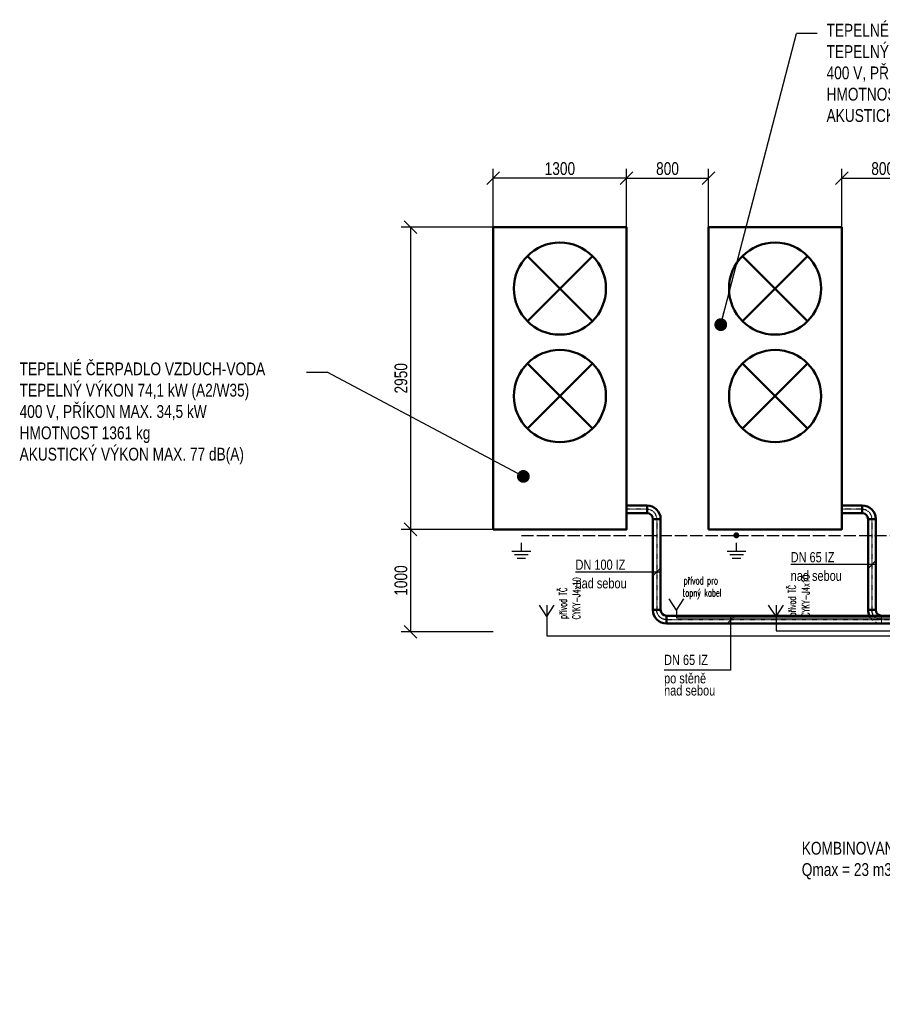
# Model space of a CAD drawing. Header units: millimetres. Extents: x -41881 to 54113, y -9946 to 101810.
# Tile 66 of 105: x -18415 to -9984, y 57189 to 66810. Entities that reach past the tile are written whole.
import ezdxf

# ---------------------------------------------------------------- set-up
doc = ezdxf.new("R2010")
doc.units = ezdxf.units.MM
for name, pattern in [('ACAD_ISO02W100', [15, 12, -3]), ('DASHDOT', [1, 0.5, -0.25, 0, -0.25]), ('DASHED', [19.05, 12.7, -6.35])]:
    doc.linetypes.add(name, pattern=pattern)
for name, color, linetype in [('e_1Atrib', 8, 'Continuous'), ('e_2Atrib', 8, 'Continuous'), ('e_inst', 6, 'Continuous'), ('e_pospojeni', 3, 'ACAD_ISO02W100'), ('e_č-obvodu', 7, 'Continuous'), ('UT-koty', 7, 'Continuous'), ('UT-potrubi_privodni-popis', 7, 'Continuous')]:
    doc.layers.add(name, color=color, linetype=linetype)
for name, color, linetype, lineweight in [('UT-kotle', 1, 'Continuous', 50), ('UT-potrubi', 3, 'Continuous', 50), ('UT-texty_stredni', 7, 'Continuous', 25)]:
    doc.layers.add(name, color=color, linetype=linetype, lineweight=lineweight)
doc.styles.add('Popisy', font='romans.shx', dxfattribs={"width": 0.7, "height": 2})
doc.styles.add('RomanS', font='romans.shx')
doc.styles.add('simplex', font='simplex.shx', dxfattribs={"width": 0.65})
doc.styles.get("Standard").update_dxf_attribs({"font": 'ic-simplex.shx', "width": 0.8})
doc.dimstyles.new('CADKON', dxfattribs={"dimscale": 50, "dimtxt": 2.5, "dimasz": 2.5, "dimexe": 1.8, "dimexo": 0, "dimgap": 0.6, "dimtad": 1, "dimrnd": 10, "dimtxsty": 'Standard', "dimblk1": 'OBLIQUE', "dimblk2": 'OBLIQUE', "dimsah": 1, "dimcen": 2.5, "dimadec": 1, "dimazin": 2, "dimtfac": 1, "dimtdec": 4, "dimtix": 1, "dimtmove": 2, "dimatfit": 3, "dimldrblk": 'OPEN30', "dimfxl": 5, "dimtfill": 1, "dimtolj": 1, "dimarcsym": 0})

# ---------------------------------------------------------------- blocks, each defined once
blk = doc.blocks.new('_OBLIQUE')
at = {"color": 0, "linetype": 'ByBlock'}
blk.add_line((-0.5, -0.5), (0.5, 0.5), dxfattribs=at)
blk = doc.blocks.new('*D112')
at = {"layer": 'Defpoints', "color": 0, "transparency": 16777216}
for p in [(-11683.6, 65262.3), (-12483.6, 64783), (-11683.6, 64783)]:
    blk.add_point(p, dxfattribs=at)
at = {"layer": 'UT-koty', "color": 0, "lineweight": -2, "ltscale": 10, "transparency": 16777216}
for p, q in [((-12483.6, 64783), (-12483.6, 65352.3)), ((-11683.6, 64783), (-11683.6, 65352.3)), ((-12483.6, 65262.3), (-11683.6, 65262.3))]:
    blk.add_line(p, q, dxfattribs=at)
at = {"layer": 'UT-koty', "color": 0, "lineweight": -2, "transparency": 16777216, "xscale": 125, "yscale": 125, "zscale": 125, "rotation": 180}
blk.add_blockref('_OBLIQUE', (-12483.6, 65262.3), dxfattribs=at)
at = {"layer": 'UT-koty', "color": 0, "lineweight": -2, "transparency": 16777216, "xscale": 125, "yscale": 125, "zscale": 125}
blk.add_blockref('_OBLIQUE', (-11683.6, 65262.3), dxfattribs=at)
at = {"layer": 'UT-koty', "color": 0, "ltscale": 10, "transparency": 16777216, "insert": (-12083.6, 65354.8), "char_height": 125, "attachment_point": 5, "bg_fill": 3, "box_fill_scale": 1.1, "bg_fill_color": 256, "bg_fill_true_color": 13158600, "bg_fill_transparency": 0}
blk.add_mtext('\\A1;800', dxfattribs=at)
blk = doc.blocks.new('_Open30')
at = {"color": 0, "lineweight": -2}
for p, q in [((-1, 0.268), (0, 0)), ((0, 0), (-1, -0.268)), ((0, 0), (-1, 0))]:
    blk.add_line(p, q, dxfattribs=at)
blk = doc.blocks.new('*D113')
at = {"layer": 'Defpoints', "color": 0, "transparency": 16777216}
for p in [(-9580.6, 65262.3), (-10380.6, 64783), (-9580.6, 64783)]:
    blk.add_point(p, dxfattribs=at)
at = {"layer": 'UT-koty', "color": 0, "lineweight": -2, "ltscale": 10, "transparency": 16777216}
for p, q in [((-10380.6, 64783), (-10380.6, 65352.3)), ((-9580.6, 64783), (-9580.6, 65352.3)), ((-10380.6, 65262.3), (-9580.6, 65262.3))]:
    blk.add_line(p, q, dxfattribs=at)
at = {"layer": 'UT-koty', "color": 0, "lineweight": -2, "transparency": 16777216, "xscale": 125, "yscale": 125, "zscale": 125, "rotation": 180}
blk.add_blockref('_OBLIQUE', (-10380.6, 65262.3), dxfattribs=at)
at = {"layer": 'UT-koty', "color": 0, "lineweight": -2, "transparency": 16777216, "xscale": 125, "yscale": 125, "zscale": 125}
blk.add_blockref('_OBLIQUE', (-9580.6, 65262.3), dxfattribs=at)
at = {"layer": 'UT-koty', "color": 0, "ltscale": 10, "transparency": 16777216, "insert": (-9980.6, 65354.8), "char_height": 125, "attachment_point": 5, "bg_fill": 3, "box_fill_scale": 1.1, "bg_fill_color": 256, "bg_fill_true_color": 13158600, "bg_fill_transparency": 0}
blk.add_mtext('\\A1;800', dxfattribs=at)
blk = doc.blocks.new('*D115')
at = {"layer": 'Defpoints', "color": 0, "transparency": 16777216}
for p in [(-13786.6, 64783), (-14595.7, 61830), (-13786.6, 61830)]:
    blk.add_point(p, dxfattribs=at)
at = {"layer": 'UT-koty', "color": 0, "lineweight": -2, "ltscale": 10, "transparency": 16777216}
for p, q in [((-13786.6, 64783), (-14685.7, 64783)), ((-14595.7, 64783), (-14595.7, 61830)), ((-13786.6, 61830), (-14685.7, 61830))]:
    blk.add_line(p, q, dxfattribs=at)
at = {"layer": 'UT-koty', "color": 0, "lineweight": -2, "transparency": 16777216, "xscale": 125, "yscale": 125, "zscale": 125}
for p, rotation in [((-14595.7, 64783), 90), ((-14595.7, 61830), 270)]:
    blk.add_blockref('_OBLIQUE', p, dxfattribs=dict(at, rotation=rotation))
at = {"layer": 'UT-koty', "color": 0, "ltscale": 10, "transparency": 16777216, "insert": (-14688.2, 63306.5), "char_height": 125, "attachment_point": 5, "rotation": 90, "bg_fill": 3, "box_fill_scale": 1.1, "bg_fill_color": 256, "bg_fill_true_color": 13158600, "bg_fill_transparency": 0}
blk.add_mtext('\\A1;2950', dxfattribs=at)
blk = doc.blocks.new('*D116')
at = {"layer": 'Defpoints', "color": 0, "transparency": 16777216}
for p in [(-13786.6, 65262.3), (-13786.6, 64783), (-12483.6, 64783)]:
    blk.add_point(p, dxfattribs=at)
at = {"layer": 'UT-koty', "color": 0, "lineweight": -2, "ltscale": 10, "transparency": 16777216}
for p, q in [((-13786.6, 64783), (-13786.6, 65352.3)), ((-12483.6, 64783), (-12483.6, 65352.3)), ((-12483.6, 65262.3), (-13786.6, 65262.3))]:
    blk.add_line(p, q, dxfattribs=at)
at = {"layer": 'UT-koty', "color": 0, "lineweight": -2, "transparency": 16777216, "xscale": 125, "yscale": 125, "zscale": 125, "rotation": 180}
blk.add_blockref('_OBLIQUE', (-13786.6, 65262.3), dxfattribs=at)
at = {"layer": 'UT-koty', "color": 0, "lineweight": -2, "transparency": 16777216, "xscale": 125, "yscale": 125, "zscale": 125}
blk.add_blockref('_OBLIQUE', (-12483.6, 65262.3), dxfattribs=at)
at = {"layer": 'UT-koty', "color": 0, "ltscale": 10, "transparency": 16777216, "insert": (-13135.1, 65354.8), "char_height": 125, "attachment_point": 5, "bg_fill": 3, "box_fill_scale": 1.1, "bg_fill_color": 256, "bg_fill_true_color": 13158600, "bg_fill_transparency": 0}
blk.add_mtext('\\A1;1300', dxfattribs=at)
blk = doc.blocks.new('*D117')
at = {"layer": 'Defpoints', "color": 0, "transparency": 16777216}
for p in [(-13786.6, 61830), (-14595.7, 60830), (-13786.6, 60830)]:
    blk.add_point(p, dxfattribs=at)
at = {"layer": 'UT-koty', "color": 0, "lineweight": -2, "ltscale": 10, "transparency": 16777216}
for p, q in [((-13786.6, 61830), (-14685.7, 61830)), ((-14595.7, 61830), (-14595.7, 60830)), ((-13786.6, 60830), (-14685.7, 60830))]:
    blk.add_line(p, q, dxfattribs=at)
at = {"layer": 'UT-koty', "color": 0, "lineweight": -2, "transparency": 16777216, "xscale": 125, "yscale": 125, "zscale": 125}
for p, rotation in [((-14595.7, 61830), 90), ((-14595.7, 60830), 270)]:
    blk.add_blockref('_OBLIQUE', p, dxfattribs=dict(at, rotation=rotation))
at = {"layer": 'UT-koty', "color": 0, "ltscale": 10, "transparency": 16777216, "insert": (-14688.2, 61330), "char_height": 125, "attachment_point": 5, "rotation": 90, "bg_fill": 3, "box_fill_scale": 1.1, "bg_fill_color": 256, "bg_fill_true_color": 13158600, "bg_fill_transparency": 0}
blk.add_mtext('\\A1;1000', dxfattribs=at)
blk = doc.blocks.new('*U118', base_point=(0, 95))
at = {"color": 0, "linetype": 'ByBlock', "lineweight": -2, "ltscale": 10}
for p, q in [((0, 133), (0, 57)), ((57, 0), (133, 0))]:
    blk.add_line(p, q, dxfattribs=at)
for radius in [133, 57]:
    blk.add_arc((0, 0), radius, 0, 90, dxfattribs=at)
at = {"color": 40, "linetype": 'DASHDOT', "lineweight": 25, "ltscale": 10}
blk.add_arc((0, 0), 95, 0, 90, dxfattribs=at)
blk = doc.blocks.new('*U119', base_point=(0, 95))
at = {"color": 0, "linetype": 'ByBlock', "lineweight": -2, "ltscale": 10}
for p, q in [((0, 133), (0, 57)), ((57, 0), (133, 0))]:
    blk.add_line(p, q, dxfattribs=at)
for radius in [133, 57]:
    blk.add_arc((0, 0), radius, 0, 90, dxfattribs=at)
at = {"color": 40, "linetype": 'DASHDOT', "lineweight": 25, "ltscale": 10}
blk.add_arc((0, 0), 95, 0, 90, dxfattribs=at)
blk = doc.blocks.new('*U122', base_point=(200, 38))
at = {"color": 0, "linetype": 'ByBlock', "lineweight": -2, "ltscale": 10}
for p, q in [((0, 76), (200, 76)), ((0, 76), (0, 0)), ((200, 0), (0, 0)), ((200, 76), (200, 0))]:
    blk.add_line(p, q, dxfattribs=at)
at = {"color": 40, "linetype": 'DASHDOT', "lineweight": 25, "ltscale": 10}
blk.add_line((0, 38), (200, 38), dxfattribs=at)
blk = doc.blocks.new('*U123', base_point=(4553.6, 38))
at = {"color": 0, "linetype": 'ByBlock', "lineweight": -2, "ltscale": 10}
for p, q in [((0, 76), (4553.6, 76)), ((0, 76), (0, 0)), ((4553.6, 0), (0, 0)), ((4553.6, 76), (4553.6, 0))]:
    blk.add_line(p, q, dxfattribs=at)
at = {"color": 40, "linetype": 'DASHDOT', "lineweight": 25, "ltscale": 10}
blk.add_line((0, 38), (4553.6, 38), dxfattribs=at)
blk = doc.blocks.new('*U125', base_point=(0, 38))
at = {"color": 0, "linetype": 'ByBlock', "lineweight": -2, "ltscale": 10}
for p, q in [((0, 76), (888.29, 76)), ((0, 76), (0, 0)), ((888.29, 0), (0, 0)), ((888.29, 76), (888.29, 0))]:
    blk.add_line(p, q, dxfattribs=at)
at = {"color": 40, "linetype": 'DASHDOT', "lineweight": 25, "ltscale": 10}
blk.add_line((0, 38), (888.29, 38), dxfattribs=at)
blk = doc.blocks.new('*U130', base_point=(0, 95))
at = {"color": 0, "linetype": 'ByBlock', "lineweight": -2, "ltscale": 10}
blk.add_line((0, 133), (0, 57), dxfattribs=at)
at = {"color": 40, "linetype": 'DASHED', "lineweight": 18, "ltscale": 5}
blk.add_line((57, 0), (133, 0), dxfattribs=at)
at = {"color": 0, "linetype": 'ByBlock', "lineweight": -2, "ltscale": 10}
for radius, start in [(133, 64.62307), (57, 0)]:
    blk.add_arc((0, 0), radius, start, 90, dxfattribs=at)
at = {"color": 40, "linetype": 'DASHED', "lineweight": 18, "ltscale": 5}
blk.add_arc((0, 0), 133, 0, 64.62307, dxfattribs=at)
at = {"color": 40, "linetype": 'DASHDOT', "lineweight": 25, "ltscale": 10}
blk.add_arc((0, 0), 95, 0, 90, dxfattribs=at)
blk = doc.blocks.new('*U205')
at = {"color": 0, "linetype": 'Continuous'}
for p, q in [((0, 2), (-0.96, 3.48)), ((0, 2), (0.96, 3.48)), ((0, 2.36), (0, 2.36)), ((0, 2), (0, 1))]:
    blk.add_line(p, q, dxfattribs=at)
at = {"style": 'Popisy', "width": 0.7, "flags": 1}
blk.add_attdef('PROVEDENI', (4.76, 3.75), '', height=2, dxfattribs=at)
at = {"color": 7, "style": 'RomanS'}
blk.add_attdef('X', (-3.59, 1.87), '', height=2, dxfattribs=at)
at = {"layer": 'e_1Atrib', "color": 8, "style": 'simplex', "width": 0.65}
blk.add_attdef('djd', (0.8, 3.78), '', height=1, dxfattribs=at)
at = {"layer": 'e_2Atrib', "color": 8, "style": 'simplex', "width": 0.65}
blk.add_attdef('djdj', (0.93, 5.36), '', height=1, dxfattribs=at)
at = {"layer": 'e_č-obvodu', "color": 7, "style": 'RomanS', "width": 0.6}
blk.add_attdef('dj', (-0.63, 4.44), '', height=1.8, dxfattribs=at)
blk = doc.blocks.new('*U204')
at = {"color": 0, "linetype": 'Continuous'}
for p, q in [((0, 2), (-0.96, 3.48)), ((0, 2), (0.96, 3.48)), ((0, 3.48), (0, 2)), ((0, 2.36), (0, 2.36)), ((0, 2), (0, 1))]:
    blk.add_line(p, q, dxfattribs=at)
at = {"style": 'Popisy', "width": 0.7, "flags": 1}
blk.add_attdef('PROVEDENI', (4.76, 3.75), '', height=2, dxfattribs=at)
at = {"layer": 'e_1Atrib', "color": 8, "style": 'simplex', "width": 0.65}
blk.add_attdef('djd', (4.34, 1.61), '', height=1, rotation=89.627, dxfattribs=at)
at = {"layer": 'e_2Atrib', "color": 8, "style": 'simplex', "width": 0.65}
blk.add_attdef('djdj', (2.59, 1.67), '', height=1, rotation=90.0183, dxfattribs=at)
at = {"layer": 'e_č-obvodu', "color": 7, "style": 'RomanS', "width": 0.6}
blk.add_attdef('dj', (-0.63, 4.44), '', height=1.8, dxfattribs=at)
blk = doc.blocks.new('*U201')
at = {"color": 0, "linetype": 'Continuous'}
for p, q in [((-0.92, -3.781), (0.921, -3.782)), ((0, -3.781), (0.001, -2.97)), ((-0.667, -4.112), (0.667, -4.113)), ((-0.414, -4.444), (0.414, -4.444))]:
    blk.add_line(p, q, dxfattribs=at)
at = {"color": 0, "style": 'RomanS'}
blk.add_attdef('CY', (2.682, -2.734), '', height=1.6, dxfattribs=at)
at = {"color": 252, "style": 'Popisy', "width": 0.7}
blk.add_attdef('ZT', (2.815, -5.693), '', height=2, dxfattribs=at)
blk = doc.blocks.new('*U209')
at = {"color": 0, "linetype": 'Continuous'}
for p, q in [((0, 2), (-0.96, 3.48)), ((0, 2), (0.96, 3.48)), ((0, 3.48), (0, 2)), ((0, 2.36), (0, 2.36)), ((0, 2), (0, 1))]:
    blk.add_line(p, q, dxfattribs=at)
at = {"style": 'Popisy', "width": 0.7, "flags": 1}
blk.add_attdef('PROVEDENI', (4.76, 3.75), '', height=2, dxfattribs=at)
at = {"layer": 'e_1Atrib', "color": 8, "style": 'simplex', "width": 0.65}
blk.add_attdef('djd', (4.35, 1.93), '', height=1, rotation=89.627, dxfattribs=at)
at = {"layer": 'e_2Atrib', "color": 8, "style": 'simplex', "width": 0.65}
blk.add_attdef('djdj', (2.6, 1.99), '', height=1, rotation=90.0183, dxfattribs=at)
at = {"layer": 'e_č-obvodu', "color": 7, "style": 'RomanS', "width": 0.6}
blk.add_attdef('dj', (-0.63, 4.44), '', height=1.8, dxfattribs=at)

msp = doc.modelspace()

# ---------------------------------------------------------------- linework, layer by layer
at = {"layer": 'e_inst', "ltscale": 10}
for points in [[(-13262.449, 60930), (-13262.449, 60790.271), (-7600.864, 60790.271), (-7600.864, 57189.475)], [(-11022.929, 60930), (-11022.929, 60839.677), (-7558.505, 60839.677), (-7558.505, 57189.475)]]:
    msp.add_lwpolyline(points, dxfattribs=at)
at = {"layer": 'e_inst', "color": 1, "ltscale": 10}
msp.add_lwpolyline([(-11996.058, 60966.153), (-9905.679, 60966.153), (-7437.832, 60966.153), (-7437.832, 57189.475)], dxfattribs=at)
at = {"layer": 'e_pospojeni', "ltscale": 10}
msp.add_lwpolyline([(-13511.629, 61771.809), (-7202.629, 61771.809)], dxfattribs=at)
at = {"layer": 'e_pospojeni', "ltscale": 10, "const_width": 29.239}
msp.add_lwpolyline([(-11425.893, 61771.809, 1), (-11396.654, 61771.809, 1)], format="xyb", close=True, dxfattribs=at)
at = {"layer": 'UT-kotle', "ltscale": 10}
for points in [[(-13786.601, 61830), (-12483.601, 61830), (-12483.601, 64783), (-13786.601, 64783)], [(-11683.601, 61830), (-10380.601, 61830), (-10380.601, 64783), (-11683.601, 64783)]]:
    msp.add_lwpolyline(points, close=True, dxfattribs=at)
for points in [[(-12816.903, 63864.802), (-13453.299, 64501.198)], [(-12816.903, 64501.198), (-13453.299, 63864.802)], [(-10713.903, 63864.802), (-11350.299, 64501.198)], [(-10713.903, 64501.198), (-11350.299, 63864.802)], [(-12816.903, 62814.802), (-13453.299, 63451.198)], [(-12816.903, 63451.198), (-13453.299, 62814.802)], [(-10713.903, 62814.802), (-11350.299, 63451.198)], [(-10713.903, 63451.198), (-11350.299, 62814.802)]]:
    msp.add_lwpolyline(points, dxfattribs=at)
for centre in [(-13135.101, 64183), (-11032.101, 64183), (-13135.101, 63133), (-11032.101, 63133)]:
    msp.add_circle(centre, 450, dxfattribs=at)
at = {"layer": 'UT-potrubi_privodni-popis', "color": 2, "ltscale": 10}
for p, q in [((-10060.601, 61487.148), (-10879.411, 61487.148)), ((-10041.407, 61531.342), (-10129.795, 61442.954)), ((-12163.597, 61413.689), (-12982.406, 61413.689)), ((-12144.403, 61457.883), (-12232.791, 61369.495)), ((-11507.629, 60903.806), (-11419.241, 60992.194)), ((-11463.435, 60455.174), (-11463.435, 60973)), ((-11463.435, 60455.174), (-12115.616, 60455.174))]:
    msp.add_line(p, q, dxfattribs=at)
at = {"layer": 'UT-texty_stredni', "ltscale": 10}
for p, q in [((-10622.331, 66675.98), (-10822.331, 66675.98)), ((-15610.985, 63367.166), (-15410.985, 63367.166))]:
    msp.add_line(p, q, dxfattribs=at)

# ---------------------------------------------------------------- block references
at = {"layer": 'e_inst', "color": 1, "ltscale": 10, "xscale": 75, "yscale": 75, "zscale": 75}
msp.add_blockref('*U205', (-11996.058, 60891.153), dxfattribs=at).add_auto_attribs({'djdj': 'přívod pro', 'djd': 'topný kabel'})
at = {"layer": 'e_inst', "ltscale": 10, "xscale": 75, "yscale": 75, "zscale": 75}
for name, p in [('*U204', (-13262.449, 60830)), ('*U209', (-11022.929, 60830))]:
    msp.add_blockref(name, p, dxfattribs=at).add_auto_attribs({'djdj': 'přívod TČ', 'djd': 'CYKY-J4x10'})
at = {"layer": 'e_pospojeni', "ltscale": 10, "xscale": 100, "yscale": 100, "zscale": 100}
for p in [(-13511.679, 61994.542), (-11408.695, 61994.542)]:
    msp.add_blockref('*U201', p, dxfattribs=at)
at = {"layer": 'UT-potrubi', "ltscale": 10}
for name, p, rotation in [('*U122', (-12483.597, 62026.293), 180), ('*U122', (-10380.601, 62026.293), 180), ('*U125', (-12188.597, 61931.293), 270), ('*U125', (-10085.601, 61931.293), 270)]:
    msp.add_blockref(name, p, dxfattribs=dict(at, rotation=rotation))
for name, p in [('*U118', (-12283.597, 62026.293)), ('*U118', (-10180.601, 62026.293)), ('*U123', (-7539.997, 60948))]:
    msp.add_blockref(name, p, dxfattribs=at)
at = {"layer": 'UT-potrubi', "ltscale": 10, "xscale": -1, "rotation": 89.99999999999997}
for name, p in [('*U119', (-12188.597, 61043)), ('*U130', (-10085.601, 61043))]:
    msp.add_blockref(name, p, dxfattribs=at)

# ---------------------------------------------------------------- texts
at = {"layer": 'UT-potrubi_privodni-popis', "ltscale": 10, "width": 0.8}
for s, p in [('nad sebou', (-10879.411, 61327.122)), ('nad sebou', (-12982.406, 61253.663)), ('DN 65 IZ', (-12116.723, 60505.174)), ('po stěně', (-12116.723, 60325.148)), ('nad sebou', (-12116.723, 60206.847))]:
    msp.add_text(s, height=100, dxfattribs=at).set_placement(p)
at = {"layer": 'UT-potrubi_privodni-popis', "ltscale": 10, "insert": (-10879.411, 61507.148), "char_height": 100, "width": 605.81429, "attachment_point": 7}
msp.add_mtext('DN 65 IZ', dxfattribs=at)
at = {"layer": 'UT-potrubi_privodni-popis', "ltscale": 10, "insert": (-12982.406, 61433.689), "char_height": 100, "attachment_point": 7}
msp.add_mtext('DN 100 IZ', dxfattribs=at)
at = {"layer": 'UT-texty_stredni', "ltscale": 10, "char_height": 125, "attachment_point": 1}
for s, insert, width in [('TEPELNÉ ČERPADLO VZDUCH-VODA\\PTEPELNÝ VÝKON 74,1 kW (A2/W35)\\P400 V, PŘÍKON MAX. 34,5 kW\\PHMOTNOST 1361 kg\\PAKUSTICKÝ VÝKON MAX. 77 dB(A)', (-10528.937, 66770.05), 2931.26722), ('TEPELNÉ ČERPADLO VZDUCH-VODA\\PTEPELNÝ VÝKON 74,1 kW (A2/W35)\\P400 V, PŘÍKON MAX. 34,5 kW\\PHMOTNOST 1361 kg\\PAKUSTICKÝ VÝKON MAX. 77 dB(A)', (-18415.348, 63461.236), 2931.26722), ('KOMBINOVANÝ ROZDĚLOVAČ\\PQmax = 23 m3/hod', (-10771.35, 58777.302), 2173.34807)]:
    msp.add_mtext(s, dxfattribs=dict(at, insert=insert, width=width))

# ---------------------------------------------------------------- next in the draw order: dimensions: what is measured, and where the dimension line sits
at = {"layer": 'UT-koty', "ltscale": 10}
for base, p1, p2, picture, middle in [((-11683.601, 65262.28), (-12483.601, 64783), (-11683.601, 64783), '*D112', (-12083.601, 65354.78)), ((-9580.601, 65262.28), (-10380.601, 64783), (-9580.601, 64783), '*D113', (-9980.601, 65354.78))]:
    dim = msp.add_linear_dim(base=base, p1=p1, p2=p2, dimstyle='CADKON', dxfattribs=at)
    dim.commit()
    dim.dimension.update_dxf_attribs({"geometry": picture, "text_midpoint": middle})
dim = msp.add_linear_dim(base=(-14595.74, 61830), p1=(-13786.601, 64783), p2=(-13786.601, 61830), angle=90, dimstyle='CADKON', dxfattribs=at)
dim.commit()
dim.dimension.update_dxf_attribs({"geometry": '*D115', "text_midpoint": (-14688.24, 63306.5)})

# ---------------------------------------------------------------- next in the draw order: dimensions: what is measured, and where the dimension line sits
dim = msp.add_linear_dim(base=(-13786.601, 65262.28), p1=(-12483.601, 64783), p2=(-13786.601, 64783), dimstyle='CADKON', dxfattribs=at)
dim.commit()
dim.dimension.update_dxf_attribs({"geometry": '*D116', "text_midpoint": (-13135.101, 65354.78)})
dim = msp.add_linear_dim(base=(-14595.74, 60830), p1=(-13786.601, 61830), p2=(-13786.601, 60830), angle=90, dimstyle='CADKON', dxfattribs=at)
dim.commit()
dim.dimension.update_dxf_attribs({"geometry": '*D117', "text_midpoint": (-14688.24, 61330)})

# ---------------------------------------------------------------- next in the draw order: leaders
at = {"layer": 'UT-texty_stredni', "ltscale": 10}
for points in [[(-11562.914, 63830.874), (-10822.331, 66675.98)], [(-13491.892, 62347.516), (-15410.985, 63367.166)]]:
    msp.add_leader(points, dimstyle='CADKON', override={"dimscale": 1, "dimasz": 125, "dimtih": 0, "dimtoh": 0, "dimrnd": 0, "dimclrd": 0, "dimtix": 0, "dimtofl": 0, "dimldrblk": 'Dot'}, dxfattribs=at)

doc.saveas('drawing.dxf')
